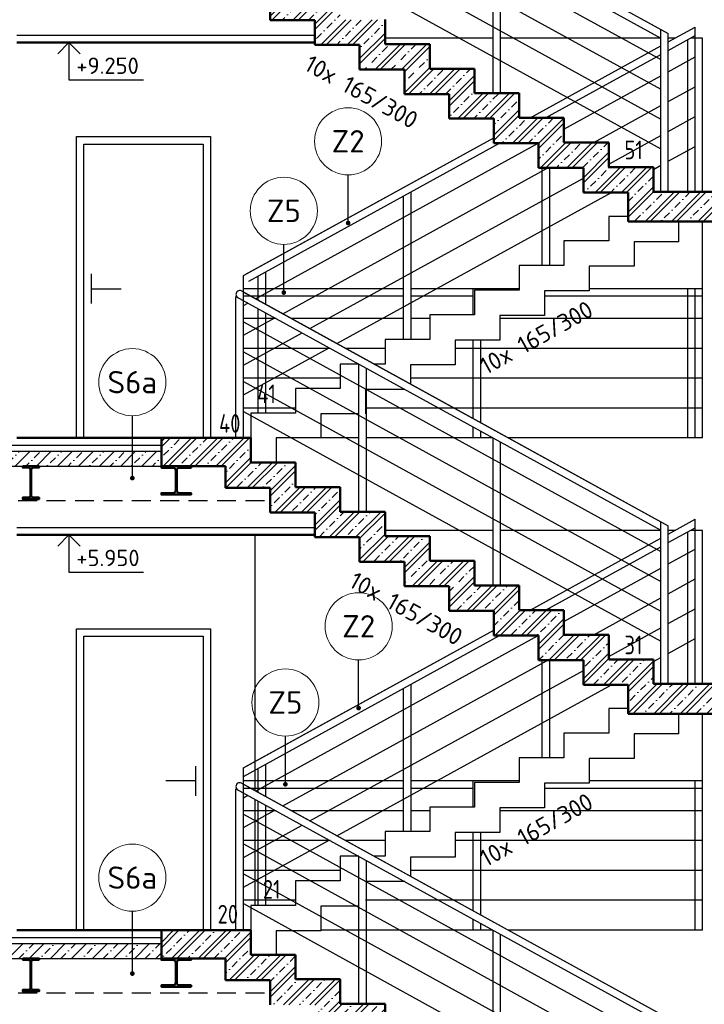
# Model space of a CAD drawing. Header units: millimetres. Extents: x -118752 to 407724, y -73278 to 155058.
# Tile 237 of 256: x 129338 to 133929, y 113963 to 120564. Entities that reach past the tile are written whole.
import ezdxf
from ezdxf.enums import TextEntityAlignment as Align

# ---------------------------------------------------------------- set-up
doc = ezdxf.new("R2010")
doc.units = ezdxf.units.MM
doc.header["$LTSCALE"] = 10
doc.linetypes.add('DASHED', pattern=[19.05, 12.7, -6.35])
for name, color, linetype, lineweight in [('CKBUBLINY', 1, 'Continuous', 18), ('CKBUBLINY_POPIS', 3, 'Continuous', 25), ('CKKOTY_VYS', 3, 'Continuous', 25), ('CKSCHODY_POHLED', 7, 'Continuous', 25), ('CKSCHODY_REZ', 6, 'Continuous', 50), ('CKSTENY_REZ', 6, 'Continuous', 50), ('CKTABULKY', 7, 'Continuous', 25), ('CKTEXTY_MALE', 3, 'Continuous', 18), ('CSPROFILY_REZY', 4, 'Continuous', 50), ('pohledy', 7, 'Continuous', 25), ('srafy', 7, 'Continuous', 18)]:
    doc.layers.add(name, color=color, linetype=linetype, lineweight=lineweight)
doc.styles.get("Standard").update_dxf_attribs({"font": 'isocpeur.ttf'})
doc.dimstyles.new('CADKON', dxfattribs={"dimscale": 50, "dimtxt": 2.2, "dimasz": 2.5, "dimexe": 1.8, "dimexo": 5, "dimgap": 0.6, "dimtad": 1, "dimrnd": 1, "dimtxsty": 'Standard', "dimblk1": 'OBLIQUE', "dimblk2": 'OBLIQUE', "dimsah": 1, "dimcen": 2.5, "dimadec": 1, "dimazin": 2, "dimtfac": 1, "dimtdec": 4, "dimtix": 1, "dimtmove": 2, "dimatfit": 3, "dimldrblk": 'OPEN30', "dimfxl": 5, "dimfxlon": 1, "dimtolj": 1, "dimarcsym": 0})
pattern_1 = [(45, (0, -1.36), (-88.38835, 88.38835), []), (45, (35.36, -1.36), (-88.38835, 88.38835), []), (45, (106.07, -1.36), (-53.03301, 123.74369), [50, -25, 0, -25])]
pattern_2 = [(45, (0, 0), (-70.71068, 70.71068), []), (45, (70.71, 0), (-35.35534, 106.06602), [50, -25, 0, -25])]

# ---------------------------------------------------------------- blocks, each defined once
blk = doc.blocks.new('*U9263')
at = {"color": 0, "linetype": 'ByBlock', "lineweight": -2}
blk.add_lwpolyline([(-1.5, -1.5), (0, 0), (1.5, -1.5), (0, 0), (0, -5), (10, -5)], dxfattribs=at)
blk = doc.blocks.new('*U9264')
at = {"color": 0, "linetype": 'ByBlock', "lineweight": -2}
blk.add_lwpolyline([(-1.5, -1.5), (0, 0), (1.5, -1.5), (0, 0), (0, -5), (10, -5)], dxfattribs=at)
blk = doc.blocks.new('CK_BUBBLE_1_0_0')
at = {"color": 0, "linetype": 'ByBlock', "lineweight": -2}
blk.add_circle((0, 0), 1, dxfattribs=at)
blk = doc.blocks.new('_OBLIQUE')
at = {"color": 0, "linetype": 'ByBlock'}
blk.add_line((-0.5, -0.5), (0.5, 0.5), dxfattribs=at)

msp = doc.modelspace()

# ---------------------------------------------------------------- hatches: boundary and pattern name
at = {"layer": 'srafy'}
h = msp.add_hatch(dxfattribs=at)
h.set_pattern_fill('BETON-ZELEZOBETON', color=256, scale=25, style=0)
h.set_pattern_definition(pattern_1)
h.paths.add_polyline_path([(131487.845, 120563.975), (131487.845, 120728.975), (131187.845, 120728.975), (131187.845, 120893.975), (130887.845, 120893.975), (130887.845, 121058.975), (130837.845, 121058.975), (130287.845, 121058.975), (130287.845, 120968.975), (130287.845, 120868.975), (130487.845, 120868.975), (130717.845, 120868.975), (130717.845, 120723.975), (131017.845, 120723.975), (131017.845, 120638.975), (131017.845, 120558.975), (131317.845, 120558.975), (131317.845, 120488.975), (131317.845, 120438.975), (131317.845, 120393.975), (131617.845, 120393.975), (131617.845, 120338.975), (131617.845, 120228.975), (131917.845, 120228.975), (131917.845, 120063.975), (132017.845, 120063.975), (132117.845, 120063.975), (132217.845, 120063.975), (132217.845, 119898.975), (132517.845, 119898.975), (132517.845, 119770.475), (132517.845, 119733.975), (132815.118, 119733.975), (132817.845, 119733.975), (132817.845, 119568.975), (132878.754, 119568.975), (132917.845, 119568.975), (133117.845, 119568.975), (133117.845, 119500.475), (133117.845, 119403.975), (133306.027, 119403.975), (133417.845, 119403.975), (133417.845, 119243.975), (133417.845, 119208.975), (133757.845, 119208.975), (135087.845, 119208.975), (135162.845, 119208.975), (135262.845, 119208.975), (135262.845, 119408.975), (135162.845, 119408.975), (135087.845, 119408.975), (133637.845, 119408.975), (133587.845, 119408.975), (133587.845, 119558.975), (133587.845, 119573.975), (133287.845, 119573.975), (133287.845, 119593.975), (133287.845, 119738.975), (133187.845, 119738.975), (132987.845, 119738.975), (132987.845, 119828.975), (132987.845, 119903.975), (132917.845, 119903.975), (132817.845, 119903.975), (132760.572, 119903.975), (132687.845, 119903.975), (132687.845, 120068.975), (132387.845, 120068.975), (132387.845, 120233.975), (132117.845, 120233.975), (132087.845, 120233.975), (132087.845, 120398.975), (132017.845, 120398.975), (131787.845, 120398.975), (131787.845, 120438.975), (131787.845, 120563.975)])
h.paths.add_polyline_path([(135487.845, 119408.975), (135262.845, 119408.975), (135262.845, 119208.975), (135280.845, 119208.975), (135472.845, 119208.975), (135487.845, 119208.975)])
h.paths.add_polyline_path([(134359.875, 119044.975), (134359.875, 119572.975), (134689.875, 119572.975), (134689.875, 119044.975)], flags=24)
at = {"layer": 'srafy', "transparency": 33554661}
h = msp.add_hatch(dxfattribs=at)
h.set_pattern_fill('BETON-PROSTY', color=256, scale=25, style=0)
h.set_pattern_definition(pattern_2)
h.paths.add_polyline_path([(130093.332, 117670.331), (130093.332, 117570.331), (130287.845, 117570.331), (130287.845, 117670.331)])
h.paths.add_polyline_path([(125933.342, 117504.344), (125933.342, 117746.344), (126098.342, 117746.344), (126098.342, 117504.344)], flags=24)
h.paths.add_polyline_path([(126797.845, 117570.331), (127765.098, 117570.331), (127765.098, 117670.331), (125412.845, 117670.331), (125412.845, 117570.331), (125467.845, 117570.331), (126687.845, 117570.331)])
h.paths.add_polyline_path([(128022.845, 117570.331), (128132.845, 117570.331), (129357.845, 117570.331), (129467.845, 117570.331), (130093.332, 117570.331), (130093.332, 117670.331), (127765.098, 117670.331), (127765.098, 117570.331)])
at = {"layer": 'srafy'}
h = msp.add_hatch(dxfattribs=at)
h.set_pattern_fill('BETON-ZELEZOBETON', color=256, scale=25, style=0)
h.set_pattern_definition(pattern_1)
h.paths.add_polyline_path([(130887.845, 117593.975), (130887.845, 117758.975), (130837.845, 117758.975), (130417.845, 117758.975), (130287.845, 117758.975), (130287.845, 117668.975), (130287.845, 117568.975), (130487.845, 117568.975), (130717.845, 117568.975), (130717.845, 117423.975), (131017.845, 117423.975), (131017.845, 117338.975), (131017.845, 117258.975), (131317.845, 117258.975), (131317.845, 117188.975), (131317.845, 117138.975), (131317.845, 117093.975), (131617.845, 117093.975), (131617.845, 117038.975), (131617.845, 116928.975), (131917.845, 116928.975), (131917.845, 116763.975), (132017.845, 116763.975), (132117.845, 116763.975), (132217.845, 116763.975), (132217.845, 116598.975), (132517.845, 116598.975), (132517.845, 116470.475), (132517.845, 116433.975), (132815.118, 116433.975), (132817.845, 116433.975), (132817.845, 116268.975), (132878.754, 116268.975), (132917.845, 116268.975), (133117.845, 116268.975), (133117.845, 116200.475), (133117.845, 116103.975), (133306.027, 116103.975), (133417.845, 116103.975), (133417.845, 115943.975), (133417.845, 115908.975), (133757.845, 115908.975), (135087.845, 115908.975), (135162.845, 115908.975), (135262.845, 115908.975), (135262.845, 116108.975), (135162.845, 116108.975), (135087.845, 116108.975), (133637.845, 116108.975), (133587.845, 116108.975), (133587.845, 116258.975), (133587.845, 116273.975), (133287.845, 116273.975), (133287.845, 116293.975), (133287.845, 116438.975), (133187.845, 116438.975), (132987.845, 116438.975), (132987.845, 116528.975), (132987.845, 116603.975), (132917.845, 116603.975), (132817.845, 116603.975), (132760.572, 116603.975), (132687.845, 116603.975), (132687.845, 116768.975), (132387.845, 116768.975), (132387.845, 116933.975), (132117.845, 116933.975), (132087.845, 116933.975), (132087.845, 117098.975), (132017.845, 117098.975), (131787.845, 117098.975), (131787.845, 117138.975), (131787.845, 117263.975), (131487.845, 117263.975), (131487.845, 117428.975), (131187.845, 117428.975), (131187.845, 117593.975)])
h.paths.add_polyline_path([(135280.845, 115908.975), (135472.845, 115908.975), (135487.845, 115908.975), (135487.845, 116108.975), (135262.845, 116108.975), (135262.845, 115908.975)])
h.paths.add_polyline_path([(134359.875, 115744.975), (134359.875, 116272.975), (134689.875, 116272.975), (134689.875, 115744.975)], flags=24)
at = {"layer": 'srafy', "transparency": 33554661}
h = msp.add_hatch(dxfattribs=at)
h.set_pattern_fill('BETON-PROSTY', color=256, scale=25, style=0)
h.set_pattern_definition(pattern_2)
h.paths.add_polyline_path([(130093.332, 114270.331), (130287.845, 114270.331), (130287.845, 114370.331), (130093.332, 114370.331)])
h.paths.add_polyline_path([(125887.707, 114184.101), (125887.707, 114426.101), (126052.707, 114426.101), (126052.707, 114184.101)], flags=24)
h.paths.add_polyline_path([(127660.145, 114270.331), (127660.145, 114370.331), (125412.845, 114370.331), (125412.845, 114270.331), (125467.845, 114270.331), (126687.845, 114270.331), (126797.845, 114270.331)])
h.paths.add_polyline_path([(128022.845, 114270.331), (128132.845, 114270.331), (129357.845, 114270.331), (129467.845, 114270.331), (130093.332, 114270.331), (130093.332, 114370.331), (127660.145, 114370.331), (127660.145, 114270.331)])
at = {"layer": 'srafy'}
h = msp.add_hatch(dxfattribs=at)
h.set_pattern_fill('BETON-ZELEZOBETON', color=256, scale=25, style=0)
h.set_pattern_definition(pattern_1)
h.paths.add_polyline_path([(131317.845, 113958.975), (131317.845, 113888.975), (131317.845, 113838.975), (131317.845, 113793.975), (131617.845, 113793.975), (131617.845, 113738.975), (131617.845, 113628.975), (131917.845, 113628.975), (131917.845, 113463.975), (132017.845, 113463.975), (132117.845, 113463.975), (132217.845, 113463.975), (132217.845, 113298.975), (132517.845, 113298.975), (132517.845, 113170.475), (132517.845, 113133.975), (132815.118, 113133.975), (132817.845, 113133.975), (132817.845, 112968.975), (132878.754, 112968.975), (132917.845, 112968.975), (133117.845, 112968.975), (133117.845, 112900.475), (133117.845, 112803.975), (133306.027, 112803.975), (133417.845, 112803.975), (133417.845, 112643.975), (133417.845, 112608.975), (133757.845, 112608.975), (135087.845, 112608.975), (135162.845, 112608.975), (135262.845, 112608.975), (135262.845, 112808.975), (135162.845, 112808.975), (135087.845, 112808.975), (133637.845, 112808.975), (133587.845, 112808.975), (133587.845, 112958.975), (133587.845, 112973.975), (133287.845, 112973.975), (133287.845, 112993.975), (133287.845, 113138.975), (133187.845, 113138.975), (132987.845, 113138.975), (132987.845, 113228.975), (132987.845, 113303.975), (132917.845, 113303.975), (132817.845, 113303.975), (132760.572, 113303.975), (132687.845, 113303.975), (132687.845, 113468.975), (132387.845, 113468.975), (132387.845, 113633.975), (132117.845, 113633.975), (132087.845, 113633.975), (132087.845, 113798.975), (132017.845, 113798.975), (131787.845, 113798.975), (131787.845, 113838.975), (131787.845, 113963.975), (131487.845, 113963.975), (131487.845, 114128.975), (131187.845, 114128.975), (131187.845, 114293.975), (130887.845, 114293.975), (130887.845, 114458.975), (130837.845, 114458.975), (130417.845, 114458.975), (130287.845, 114458.975), (130287.845, 114368.975), (130287.845, 114268.975), (130487.845, 114268.975), (130717.845, 114268.975), (130717.845, 114123.975), (131017.845, 114123.975), (131017.845, 114038.975), (131017.845, 113958.975)])
h.paths.add_polyline_path([(134359.875, 112444.975), (134359.875, 112972.975), (134689.875, 112972.975), (134689.875, 112444.975)], flags=24)

# ---------------------------------------------------------------- linework, layer by layer
at = {"layer": 'CKKOTY_VYS'}
for p, q in [((129792.845, 120410.331), (129542.845, 120410.331)), ((134197.598, 119410.331), (133697.598, 119410.331)), ((129792.845, 117110.331), (129542.845, 117110.331)), ((134197.598, 116110.331), (133697.598, 116110.331))]:
    msp.add_line(p, q, dxfattribs=at)
at = {"layer": 'CKSCHODY_POHLED'}
for p, q in [((133287.845, 119245.331), (133287.845, 119080.331)), ((133417.845, 119245.331), (133287.845, 119245.331)), ((133757.845, 119075.331), (133757.845, 119210.331)), ((133287.845, 119080.331), (132987.845, 119080.331)), ((132987.845, 119080.331), (132987.845, 118915.331)), ((133757.845, 119075.331), (133457.845, 119075.331)), ((133457.845, 119075.331), (133457.845, 118910.331)), ((132987.845, 118915.331), (132687.845, 118915.331)), ((132687.845, 118915.331), (132687.845, 118750.331)), ((133157.845, 118910.331), (133157.845, 118745.331)), ((133457.845, 118910.331), (133157.845, 118910.331)), ((132687.845, 118750.331), (132387.845, 118750.331)), ((132387.845, 118750.331), (132387.845, 118585.331)), ((132857.845, 118745.331), (132857.845, 118580.331)), ((133157.845, 118745.331), (132857.845, 118745.331)), ((132387.845, 118585.331), (132087.845, 118585.331)), ((132087.845, 118585.331), (132087.845, 118420.331)), ((132857.845, 118580.331), (132557.845, 118580.331)), ((132557.845, 118580.331), (132557.845, 118415.331)), ((132087.845, 118420.331), (131787.845, 118420.331)), ((131787.845, 118420.331), (131787.845, 118255.331)), ((132257.845, 118415.331), (132257.845, 118250.331)), ((132557.845, 118415.331), (132257.845, 118415.331)), ((131487.845, 118255.331), (131487.845, 118090.331)), ((131611.366, 118255.331), (131487.845, 118255.331)), ((131787.845, 118255.331), (131715.118, 118255.331)), ((132257.845, 118250.331), (131957.845, 118250.331)), ((131957.845, 118250.331), (131957.845, 118121.831)), ((131487.845, 118090.331), (131187.845, 118090.331)), ((131187.845, 118090.331), (131187.845, 117925.331)), ((131657.845, 118085.331), (131657.845, 117920.331)), ((131920.457, 118085.331), (131657.845, 118085.331)), ((131095.349, 117925.331), (130887.845, 117925.331)), ((130887.845, 117925.331), (130887.845, 117760.331)), ((131187.845, 117925.331), (131095.349, 117925.331)), ((131357.845, 117920.331), (131357.845, 117760.331)), ((131612.845, 117920.331), (131357.845, 117920.331)), ((131057.845, 117760.331), (131057.845, 117595.331)), ((131357.845, 117760.331), (131057.845, 117760.331)), ((133287.845, 115945.331), (133287.845, 115780.331)), ((133417.845, 115945.331), (133287.845, 115945.331)), ((133757.845, 115775.331), (133757.845, 115910.331)), ((133287.845, 115780.331), (132987.845, 115780.331)), ((132987.845, 115780.331), (132987.845, 115615.331)), ((133757.845, 115775.331), (133457.845, 115775.331)), ((133457.845, 115775.331), (133457.845, 115610.331)), ((132987.845, 115615.331), (132687.845, 115615.331)), ((132687.845, 115615.331), (132687.845, 115450.331)), ((133157.845, 115610.331), (133157.845, 115445.331)), ((133457.845, 115610.331), (133157.845, 115610.331)), ((132687.845, 115450.331), (132387.845, 115450.331)), ((132387.845, 115450.331), (132387.845, 115285.331)), ((132857.845, 115445.331), (132857.845, 115280.331)), ((133157.845, 115445.331), (132857.845, 115445.331)), ((132387.845, 115285.331), (132087.845, 115285.331)), ((132087.845, 115285.331), (132087.845, 115120.331)), ((132857.845, 115280.331), (132557.845, 115280.331)), ((132557.845, 115280.331), (132557.845, 115115.331)), ((132087.845, 115120.331), (131787.845, 115120.331)), ((131787.845, 115120.331), (131787.845, 114955.331)), ((132257.845, 115115.331), (132257.845, 114950.331)), ((132557.845, 115115.331), (132257.845, 115115.331)), ((131487.845, 114955.331), (131487.845, 114790.331)), ((131611.366, 114955.331), (131487.845, 114955.331)), ((131787.845, 114955.331), (131715.118, 114955.331)), ((132257.845, 114950.331), (131957.845, 114950.331)), ((131957.845, 114950.331), (131957.845, 114821.831)), ((131487.845, 114790.331), (131187.845, 114790.331)), ((131187.845, 114790.331), (131187.845, 114625.331)), ((131920.457, 114785.331), (131657.845, 114785.331)), ((131095.349, 114625.331), (130887.845, 114625.331)), ((130887.845, 114625.331), (130887.845, 114460.331)), ((131187.845, 114625.331), (131095.349, 114625.331)), ((131357.845, 114620.331), (131357.845, 114455.331)), ((131612.845, 114620.331), (131357.845, 114620.331)), ((131057.845, 114455.331), (131057.845, 114295.331)), ((131357.845, 114455.331), (131057.845, 114455.331))]:
    msp.add_line(p, q, dxfattribs=at)
at = {"layer": 'CKSCHODY_REZ'}
for points in [[(131017.845, 120725.331), (131017.845, 120560.331)], [(131017.845, 120560.331), (131317.845, 120560.331)], [(131317.845, 120560.331), (131317.845, 120395.331)], [(131787.845, 120565.331), (131787.845, 120400.331)], [(131317.845, 120395.331), (131617.845, 120395.331)], [(131617.845, 120395.331), (131617.845, 120230.331)], [(131787.845, 120400.331), (132087.845, 120400.331)], [(132087.845, 120400.331), (132087.845, 120235.331)], [(131617.845, 120230.331), (131917.845, 120230.331)], [(131917.845, 120230.331), (131917.845, 120065.331)], [(132087.845, 120235.331), (132387.845, 120235.331)], [(132387.845, 120235.331), (132387.845, 120070.331)], [(131917.845, 120065.331), (132217.845, 120065.331)], [(132217.845, 120065.331), (132217.845, 119900.331)], [(132387.845, 120070.331), (132687.845, 120070.331)], [(132687.845, 120070.331), (132687.845, 119905.331)], [(132217.845, 119900.331), (132517.845, 119900.331)], [(132517.845, 119900.331), (132517.845, 119735.331)], [(132687.845, 119905.331), (132987.845, 119905.331)], [(132987.845, 119905.331), (132987.845, 119740.331)], [(132517.845, 119735.331), (132817.845, 119735.331)], [(132817.845, 119735.331), (132817.845, 119570.331)], [(132987.845, 119740.331), (133287.845, 119740.331)], [(133287.845, 119740.331), (133287.845, 119575.331)], [(132817.845, 119570.331), (133117.845, 119570.331)], [(133117.845, 119570.331), (133117.845, 119405.331)], [(133287.845, 119575.331), (133587.845, 119575.331)], [(133587.845, 119575.331), (133587.845, 119410.331)], [(133117.845, 119405.331), (133417.845, 119405.331)], [(133417.845, 119405.331), (133417.845, 119210.331)], [(133587.845, 119410.331), (135487.845, 119410.331)], [(133417.845, 119210.331), (135487.845, 119210.331)], [(130287.845, 117760.331), (130287.845, 117570.331)], [(130587.845, 117760.331), (130887.845, 117760.331)], [(130887.845, 117760.331), (130887.845, 117595.331)], [(130717.845, 117570.331), (130717.845, 117425.331)], [(130887.845, 117595.331), (131187.845, 117595.331)], [(131187.845, 117595.331), (131187.845, 117430.331)], [(130717.845, 117425.331), (131017.845, 117425.331)], [(131017.845, 117425.331), (131017.845, 117260.331)], [(131187.845, 117430.331), (131487.845, 117430.331)], [(131487.845, 117430.331), (131487.845, 117265.331)], [(131017.845, 117260.331), (131317.845, 117260.331)], [(131317.845, 117260.331), (131317.845, 117095.331)], [(131487.845, 117265.331), (131787.845, 117265.331)], [(131787.845, 117265.331), (131787.845, 117100.331)], [(131317.845, 117095.331), (131617.845, 117095.331)], [(131617.845, 117095.331), (131617.845, 116930.331)], [(131787.845, 117100.331), (132087.845, 117100.331)], [(132087.845, 117100.331), (132087.845, 116935.331)], [(131617.845, 116930.331), (131917.845, 116930.331)], [(131917.845, 116930.331), (131917.845, 116765.331)], [(132087.845, 116935.331), (132387.845, 116935.331)], [(132387.845, 116935.331), (132387.845, 116770.331)], [(131917.845, 116765.331), (132217.845, 116765.331)], [(132217.845, 116765.331), (132217.845, 116600.331)], [(132387.845, 116770.331), (132687.845, 116770.331)], [(132687.845, 116770.331), (132687.845, 116605.331)], [(132217.845, 116600.331), (132517.845, 116600.331)], [(132517.845, 116600.331), (132517.845, 116435.331)], [(132687.845, 116605.331), (132987.845, 116605.331)], [(132987.845, 116605.331), (132987.845, 116440.331)], [(132517.845, 116435.331), (132817.845, 116435.331)], [(132817.845, 116435.331), (132817.845, 116270.331)], [(132987.845, 116440.331), (133287.845, 116440.331)], [(133287.845, 116440.331), (133287.845, 116275.331)], [(132817.845, 116270.331), (133117.845, 116270.331)], [(133117.845, 116270.331), (133117.845, 116105.331)], [(133287.845, 116275.331), (133587.845, 116275.331)], [(133587.845, 116275.331), (133587.845, 116110.331)], [(133117.845, 116105.331), (133417.845, 116105.331)], [(133417.845, 116105.331), (133417.845, 115910.331)], [(133587.845, 116110.331), (135487.845, 116110.331)], [(133417.845, 115910.331), (135487.845, 115910.331)], [(130287.845, 114460.331), (130287.845, 114270.331)], [(130587.845, 114460.331), (130887.845, 114460.331)], [(130887.845, 114460.331), (130887.845, 114295.331)], [(130717.845, 114270.331), (130717.845, 114125.331)], [(130887.845, 114295.331), (131187.845, 114295.331)], [(131187.845, 114295.331), (131187.845, 114130.331)], [(130717.845, 114125.331), (131017.845, 114125.331)], [(131017.845, 114125.331), (131017.845, 113960.331)], [(131187.845, 114130.331), (131487.845, 114130.331)], [(131487.845, 114130.331), (131487.845, 113965.331)], [(131487.845, 113965.331), (131787.845, 113965.331)], [(131787.845, 113965.331), (131787.845, 113800.331)]]:
    msp.add_lwpolyline(points, dxfattribs=at)
at = {"layer": 'CKSTENY_REZ'}
for p, q in [((129317.845, 120410.331), (131317.845, 120410.331)), ((129317.845, 117760.331), (130887.845, 117760.331)), ((130287.845, 117570.331), (130717.845, 117570.331)), ((129317.845, 117110.331), (131317.845, 117110.331)), ((129317.845, 114460.331), (130887.845, 114460.331)), ((130287.845, 114270.331), (130717.845, 114270.331))]:
    msp.add_line(p, q, dxfattribs=at)
at = {"layer": 'CKTABULKY'}
for p, q in [((132512.845, 120070.331), (132512.845, 121059.518)), ((132562.845, 120070.331), (132562.845, 121032.018)), ((133687.845, 120415.331), (133867.845, 120514.331)), ((133867.845, 119410.331), (133867.845, 120514.331)), ((133687.845, 120358.268), (133867.845, 120457.268)), ((133817.845, 119410.331), (133817.845, 120429.768)), ((132760.572, 119905.331), (133637.845, 120387.831)), ((132864.324, 119905.331), (133637.845, 120330.768)), ((132892.845, 119905.331), (132892.845, 119921.018)), ((130850.223, 118854.64), (132517.845, 119771.831)), ((130874.319, 118810.829), (132555.233, 119735.331)), ((132842.845, 118915.331), (132842.845, 119570.331)), ((132892.845, 118915.331), (132892.845, 119570.331)), ((131912.845, 118420.331), (131912.845, 119382.018)), ((131962.845, 118420.331), (131962.845, 119409.518)), ((130937.845, 118682.831), (130937.845, 118845.768)), ((130987.845, 118655.331), (130987.845, 118873.268)), ((130937.845, 117925.331), (130937.845, 118625.768)), ((130987.845, 117925.331), (130987.845, 118598.268)), ((131612.845, 117265.331), (131612.845, 118254.518)), ((131662.845, 117265.331), (131662.845, 118227.018)), ((132512.845, 116770.331), (132512.845, 117759.518)), ((132562.845, 116770.331), (132562.845, 117732.018)), ((133687.845, 117115.331), (133867.845, 117214.331)), ((133867.845, 116110.331), (133867.845, 117214.331)), ((133687.845, 117058.268), (133867.845, 117157.268)), ((133817.845, 116110.331), (133817.845, 117129.768)), ((132760.572, 116605.331), (133637.845, 117087.831)), ((132864.324, 116605.331), (133637.845, 117030.768)), ((132892.845, 116605.331), (132892.845, 116621.018)), ((130850.223, 115554.64), (132517.845, 116471.831)), ((130837.845, 115490.768), (132555.233, 116435.331)), ((132842.845, 115615.331), (132842.845, 116270.331)), ((132892.845, 115615.331), (132892.845, 116270.331)), ((131912.845, 115120.331), (131912.845, 116082.018)), ((131962.845, 115120.331), (131962.845, 116109.518)), ((130937.845, 115382.831), (130937.845, 115545.768)), ((130987.845, 115355.331), (130987.845, 115573.268)), ((130937.845, 114625.331), (130937.845, 115325.768)), ((130987.845, 114625.331), (130987.845, 115298.268)), ((131612.845, 113965.331), (131612.845, 114954.518)), ((131662.845, 113965.331), (131662.845, 114927.018)), ((132512.845, 113470.331), (132512.845, 114459.518)), ((132562.845, 113470.331), (132562.845, 114432.018))]:
    msp.add_line(p, q, dxfattribs=at)
for centre in [(130812.845, 118723.05), (130812.845, 115423.05)]:
    msp.add_arc(centre, 25, 61.1891681, 241.1892235, dxfattribs=at)
at = {"layer": 'CSPROFILY_REZY'}
for points in [[(129357.845, 117570.331), (129357.845, 117561.131), (129397.895, 117561.131, -0.41421356), (129409.895, 117549.131), (129409.895, 117371.531, -0.41421356), (129397.895, 117359.531), (129357.845, 117359.531), (129357.845, 117350.331), (129467.845, 117350.331), (129467.845, 117359.531), (129427.795, 117359.531, -0.41421356), (129415.795, 117371.531), (129415.795, 117549.131, -0.41421356), (129427.795, 117561.131), (129467.845, 117561.131), (129467.845, 117570.331)], [(130287.845, 117570.331), (130287.845, 117560.331), (130366.595, 117560.331, -0.41421356), (130384.595, 117542.331), (130384.595, 117408.331, -0.41421356), (130366.595, 117390.331), (130287.845, 117390.331), (130287.845, 117380.331), (130487.845, 117380.331), (130487.845, 117390.331), (130409.095, 117390.331, -0.41421356), (130391.095, 117408.331), (130391.095, 117542.331, -0.41421356), (130409.095, 117560.331), (130487.845, 117560.331), (130487.845, 117570.331)], [(129357.845, 114270.331), (129357.845, 114261.131), (129397.895, 114261.131, -0.41421356), (129409.895, 114249.131), (129409.895, 114071.531, -0.41421356), (129397.895, 114059.531), (129357.845, 114059.531), (129357.845, 114050.331), (129467.845, 114050.331), (129467.845, 114059.531), (129427.795, 114059.531, -0.41421356), (129415.795, 114071.531), (129415.795, 114249.131, -0.41421356), (129427.795, 114261.131), (129467.845, 114261.131), (129467.845, 114270.331)], [(130287.845, 114270.331), (130287.845, 114260.331), (130366.595, 114260.331, -0.41421356), (130384.595, 114242.331), (130384.595, 114108.331, -0.41421356), (130366.595, 114090.331), (130287.845, 114090.331), (130287.845, 114080.331), (130487.845, 114080.331), (130487.845, 114090.331), (130409.095, 114090.331, -0.41421356), (130391.095, 114108.331), (130391.095, 114242.331, -0.41421356), (130409.095, 114260.331), (130487.845, 114260.331), (130487.845, 114270.331)]]:
    msp.add_lwpolyline(points, format="xyb", close=True, dxfattribs=at)
at = {"layer": 'pohledy'}
for p, q in [((130787.845, 122008.268), (133637.845, 120440.768)), ((130824.893, 122044.955), (133687.845, 120470.331)), ((130837.845, 122037.831), (133637.845, 120497.831)), ((130837.845, 121837.831), (133637.845, 120297.831)), ((130837.845, 121637.831), (133637.845, 120097.831)), ((130837.845, 121437.831), (133637.845, 119897.831)), ((130837.845, 121237.831), (133637.845, 119697.831)), ((133637.845, 119410.331), (133637.845, 120497.831)), ((133687.845, 120415.331), (133867.845, 120514.331)), ((133687.845, 119410.331), (133687.845, 120470.331)), ((133867.845, 119410.331), (133867.845, 120514.331)), ((129317.845, 120460.331), (131317.845, 120460.331)), ((132512.845, 120440.331), (131787.845, 120440.331)), ((133638.638, 120440.331), (132562.845, 120440.331)), ((133733.299, 120440.331), (133687.845, 120440.331)), ((133917.845, 120440.331), (133837.051, 120440.331)), ((133917.845, 119410.331), (133917.845, 120440.331)), ((132760.572, 119905.331), (133637.845, 120387.831)), ((133637.845, 119410.331), (133637.845, 120330.768)), ((133687.845, 120215.331), (133867.845, 120314.331)), ((132987.845, 119830.331), (133637.845, 120187.831)), ((133687.845, 120015.331), (133867.845, 120114.331)), ((133187.845, 119740.331), (133637.845, 119987.831)), ((133687.845, 119815.331), (133867.845, 119914.331)), ((130837.845, 118847.831), (132517.845, 119771.831)), ((133287.845, 119595.331), (133637.845, 119787.831)), ((130919.663, 118692.831), (132815.118, 119735.331)), ((133687.845, 119615.331), (133867.845, 119714.331)), ((131101.481, 118592.831), (132878.754, 119570.331)), ((133587.845, 119560.331), (133637.845, 119587.831)), ((131283.299, 118492.831), (133117.845, 119501.831)), ((131465.118, 118392.831), (133306.027, 119405.331)), ((133917.845, 117760.331), (133917.845, 119210.331)), ((129817.845, 118860.331), (129817.845, 118660.331)), ((130837.845, 117760.331), (130837.845, 118847.831)), ((129817.845, 118760.331), (130017.845, 118760.331)), ((131912.845, 118760.331), (130837.845, 118760.331)), ((132687.845, 118760.331), (131962.845, 118760.331)), ((132377.845, 118760.331), (132377.845, 118585.331)), ((133917.845, 118760.331), (133157.845, 118760.331)), ((133817.845, 117760.331), (133817.845, 118760.331)), ((133867.845, 117760.331), (133867.845, 118760.331)), ((130787.845, 117760.331), (130787.845, 118708.268)), ((130787.845, 118708.268), (133637.845, 117140.768)), ((130824.893, 118744.955), (133687.845, 117170.331)), ((130837.845, 118737.831), (133637.845, 117197.831)), ((131912.845, 118710.331), (130837.845, 118710.331)), ((132377.845, 118710.331), (131962.845, 118710.331)), ((133917.845, 118710.331), (132857.845, 118710.331)), ((130837.845, 117760.331), (130837.845, 118680.768)), ((130837.845, 118647.831), (130867.787, 118664.3)), ((130837.845, 118447.831), (131049.605, 118564.3)), ((131056.82, 118560.331), (130837.845, 118560.331)), ((131912.845, 118560.331), (131160.572, 118560.331)), ((132087.845, 118560.331), (131962.845, 118560.331)), ((133917.845, 118560.331), (132557.845, 118560.331)), ((130837.845, 118537.831), (133637.845, 116997.831)), ((130837.845, 118247.831), (131231.423, 118464.3)), ((130837.845, 118047.831), (131413.242, 118364.3)), ((131420.457, 118360.331), (130837.845, 118360.331)), ((131787.845, 118360.331), (131524.208, 118360.331)), ((133917.845, 118360.331), (132257.845, 118360.331)), ((132377.845, 118415.331), (132377.845, 117890.831)), ((132427.845, 118415.331), (132427.845, 117863.331)), ((130837.845, 118337.831), (133637.845, 116797.831)), ((131487.845, 118160.331), (130837.845, 118160.331)), ((133917.845, 118160.331), (131957.845, 118160.331)), ((130837.845, 118137.831), (133637.845, 116597.831)), ((131187.845, 117960.331), (130837.845, 117960.331)), ((133917.845, 117960.331), (131657.845, 117960.331)), ((130837.845, 117937.831), (133637.845, 116397.831)), ((132377.845, 117833.768), (132377.845, 117760.331)), ((132427.845, 117806.268), (132427.845, 117760.331)), ((125327.345, 117710.331), (130287.845, 117710.331)), ((131612.845, 117760.331), (131357.845, 117760.331)), ((132511.366, 117760.331), (131662.845, 117760.331)), ((133917.845, 117760.331), (132615.118, 117760.331)), ((125327.345, 117670.331), (130287.845, 117670.331)), ((125327.345, 117570.331), (130287.845, 117570.331)), ((133637.845, 116110.331), (133637.845, 117197.831)), ((133687.845, 117115.331), (133867.845, 117214.331)), ((133687.845, 116110.331), (133687.845, 117170.331)), ((133867.845, 116110.331), (133867.845, 117214.331)), ((129317.845, 117160.331), (131317.845, 117160.331)), ((130917.845, 115393.831), (130917.845, 117110.331)), ((132512.845, 117140.331), (131787.845, 117140.331)), ((133637.845, 117140.331), (132562.845, 117140.331)), ((133733.299, 117140.331), (133687.845, 117140.331)), ((133917.845, 117140.331), (133837.051, 117140.331)), ((133917.845, 116110.331), (133917.845, 117140.331)), ((132760.572, 116605.331), (133637.845, 117087.831)), ((133637.845, 116110.331), (133637.845, 117030.768)), ((133687.845, 116915.331), (133867.845, 117014.331)), ((132987.845, 116530.331), (133637.845, 116887.831)), ((133687.845, 116715.331), (133867.845, 116814.331)), ((133187.845, 116440.331), (133637.845, 116687.831)), ((133687.845, 116515.331), (133867.845, 116614.331)), ((130837.845, 115547.831), (132517.845, 116471.831)), ((133287.845, 116295.331), (133637.845, 116487.831)), ((130919.663, 115392.831), (132815.118, 116435.331)), ((133687.845, 116315.331), (133867.845, 116414.331)), ((131101.481, 115292.831), (132878.754, 116270.331)), ((133587.845, 116260.331), (133637.845, 116287.831)), ((131283.299, 115192.831), (133117.845, 116201.831)), ((131465.118, 115092.831), (133306.027, 116105.331)), ((133917.845, 114460.331), (133917.845, 115910.331)), ((130517.845, 115560.331), (130517.845, 115360.331)), ((130837.845, 114460.331), (130837.845, 115547.831)), ((130517.845, 115460.331), (130317.845, 115460.331)), ((131912.845, 115460.331), (130837.845, 115460.331)), ((132687.845, 115460.331), (131962.845, 115460.331)), ((132377.845, 115460.331), (132377.845, 115285.331)), ((133917.845, 115460.331), (133157.845, 115460.331)), ((133867.845, 114460.331), (133867.845, 115460.331)), ((130787.845, 114460.331), (130787.845, 115408.268)), ((130787.845, 115408.268), (133687.845, 113813.268)), ((130824.893, 115444.955), (133687.845, 113870.331)), ((130837.845, 115437.831), (133637.845, 113897.831)), ((131912.845, 115410.331), (130837.845, 115410.331)), ((132377.845, 115410.331), (131962.845, 115410.331)), ((133917.845, 115410.331), (132857.845, 115410.331)), ((130837.845, 114460.331), (130837.845, 115380.768)), ((130837.845, 115347.831), (130867.787, 115364.3)), ((130917.845, 114625.331), (130917.845, 115336.768)), ((130837.845, 115147.831), (131049.605, 115264.3)), ((131056.82, 115260.331), (130837.845, 115260.331)), ((131912.845, 115260.331), (131160.572, 115260.331)), ((132087.845, 115260.331), (131962.845, 115260.331)), ((133917.845, 115260.331), (132557.845, 115260.331)), ((130837.845, 115237.831), (133637.845, 113697.831)), ((130837.845, 114947.831), (131231.423, 115164.3)), ((130837.845, 114747.831), (131413.242, 115064.3)), ((131420.457, 115060.331), (130837.845, 115060.331)), ((131787.845, 115060.331), (131524.208, 115060.331)), ((133917.845, 115060.331), (132257.845, 115060.331)), ((132377.845, 115115.331), (132377.845, 114590.831)), ((132427.845, 115115.331), (132427.845, 114563.331)), ((130837.845, 115037.831), (133637.845, 113497.831)), ((131487.845, 114860.331), (130837.845, 114860.331)), ((133917.845, 114860.331), (131957.845, 114860.331)), ((130837.845, 114837.831), (133637.845, 113297.831)), ((131187.845, 114660.331), (130837.845, 114660.331)), ((133917.845, 114660.331), (131657.845, 114660.331)), ((130837.845, 114637.831), (133637.845, 113097.831)), ((132377.845, 114533.768), (132377.845, 114460.331)), ((132427.845, 114506.268), (132427.845, 114460.331)), ((125327.345, 114410.331), (130287.845, 114410.331)), ((132511.366, 114460.331), (131357.845, 114460.331)), ((133917.845, 114460.331), (132615.118, 114460.331)), ((125327.345, 114370.331), (130287.845, 114370.331)), ((125327.345, 114270.331), (130287.845, 114270.331))]:
    msp.add_line(p, q, dxfattribs=at)
at = {"layer": 'pohledy', "linetype": 'DASHED'}
for p, q in [((125327.345, 117340.331), (131017.845, 117340.331)), ((125327.345, 114040.331), (131017.845, 114040.331))]:
    msp.add_line(p, q, dxfattribs=at)
at = {"layer": 'pohledy'}
for points in [[(129717.845, 119780.331), (130617.845, 119780.331), (130617.845, 117760.331), (129717.845, 117760.331)], [(129767.845, 119730.331), (130567.845, 119730.331), (130567.845, 117760.331), (129767.845, 117760.331)], [(129717.845, 116480.331), (130617.845, 116480.331), (130617.845, 114460.331), (129717.845, 114460.331)], [(129767.845, 116430.331), (130567.845, 116430.331), (130567.845, 114460.331), (129767.845, 114460.331)]]:
    msp.add_lwpolyline(points, close=True, dxfattribs=at)

# ---------------------------------------------------------------- block references
at = {"layer": 'CKBUBLINY'}
ref = msp.add_blockref('CK_BUBBLE_1_0_0', (131540.363, 119748.624), dxfattribs=dict(at, xscale=225, yscale=225, zscale=225))
ref.add_attrib('NUM1', 'Z2', dxfattribs={"layer": 'CKBUBLINY_POPIS', "height": 150}).set_placement((131540.363, 119748.624), align=Align.MIDDLE_CENTER)
ref = msp.add_blockref('CK_BUBBLE_1_0_0', (131109.267, 119282.533), dxfattribs=dict(at, xscale=225, yscale=225, zscale=225))
ref.add_attrib('NUM1', 'Z5', dxfattribs={"layer": 'CKBUBLINY_POPIS', "height": 150}).set_placement((131109.267, 119282.533), align=Align.MIDDLE_CENTER)
ref = msp.add_blockref('CK_BUBBLE_1_0_0', (130093.332, 118133.551), dxfattribs=dict(at, xscale=225, yscale=225, zscale=225))
ref.add_attrib('NUM1', 'S6a', dxfattribs={"layer": 'CKBUBLINY_POPIS', "height": 150}).set_placement((130093.332, 118133.551), align=Align.MIDDLE_CENTER)
ref = msp.add_blockref('CK_BUBBLE_1_0_0', (131610.935, 116496.986), dxfattribs=dict(at, xscale=225, yscale=225, zscale=225))
ref.add_attrib('NUM1', 'Z2', dxfattribs={"layer": 'CKBUBLINY_POPIS', "height": 150}).set_placement((131610.935, 116496.986), align=Align.MIDDLE_CENTER)
ref = msp.add_blockref('CK_BUBBLE_1_0_0', (131119.846, 115986.003), dxfattribs=dict(at, xscale=225, yscale=225, zscale=225))
ref.add_attrib('NUM1', 'Z5', dxfattribs={"layer": 'CKBUBLINY_POPIS', "height": 150}).set_placement((131119.846, 115986.003), align=Align.MIDDLE_CENTER)
ref = msp.add_blockref('CK_BUBBLE_1_0_0', (130093.332, 114812.072), dxfattribs=dict(at, xscale=225, yscale=225, zscale=225))
ref.add_attrib('NUM1', 'S6a', dxfattribs={"layer": 'CKBUBLINY_POPIS', "height": 150}).set_placement((130093.332, 114812.072), align=Align.MIDDLE_CENTER)
at = {"layer": 'CKKOTY_VYS'}
ref = msp.add_blockref('*U9264', (129667.845, 120410.331), dxfattribs=dict(at, xscale=50, yscale=50, zscale=50))
ref.add_attrib('Výška', '+9.250', (129717.845, 120200.331), dxfattribs={"layer": '0', "color": 0, "linetype": 'ByBlock', "lineweight": -2, "height": 110})
ref = msp.add_blockref('*U9263', (129667.845, 117110.331), dxfattribs=dict(at, xscale=50, yscale=50, zscale=50))
ref.add_attrib('Výška', '+5.950', (129717.845, 116900.331), dxfattribs={"layer": '0', "color": 0, "linetype": 'ByBlock', "lineweight": -2, "height": 110})

# ---------------------------------------------------------------- texts
at = {"layer": 'CKTEXTY_MALE'}
for rotation, p in [(331, (131237.291, 120232.169)), (29, (132466.13, 118180.411)), (331, (131537.291, 116767.169)), (29, (132466.13, 114880.411))]:
    msp.add_text('10x 165/300', height=115, rotation=rotation, dxfattribs=at).set_placement(p)
at = {"layer": 'CKTEXTY_MALE', "width": 0.8}
for s, p in [('51', (133455.208, 119690.651)), ('41', (130993.297, 118055.684)), ('40', (130746.522, 117857.375)), ('31', (133453.931, 116372.1)), ('21', (131027.57, 114733.616)), ('20', (130733.701, 114566.916))]:
    msp.add_text(s, height=125, dxfattribs=at).set_placement(p, align=Align.MIDDLE)

# ---------------------------------------------------------------- leaders
at = {"layer": 'CKBUBLINY'}
for points in [[(131540.363, 119200.719), (131540.363, 119523.624)], [(131109.267, 118734.628), (131109.267, 119057.533)], [(130093.332, 117490.295), (130093.332, 117908.551)], [(131610.935, 115949.081), (131610.935, 116271.986)], [(131119.846, 115438.098), (131119.846, 115761.003)], [(130093.332, 114168.817), (130093.332, 114587.072)]]:
    msp.add_leader(points, dimstyle='CADKON', override={"dimasz": 2.5, "dimldrblk": 'DotSmall'}, dxfattribs=at)

doc.saveas('drawing.dxf')
